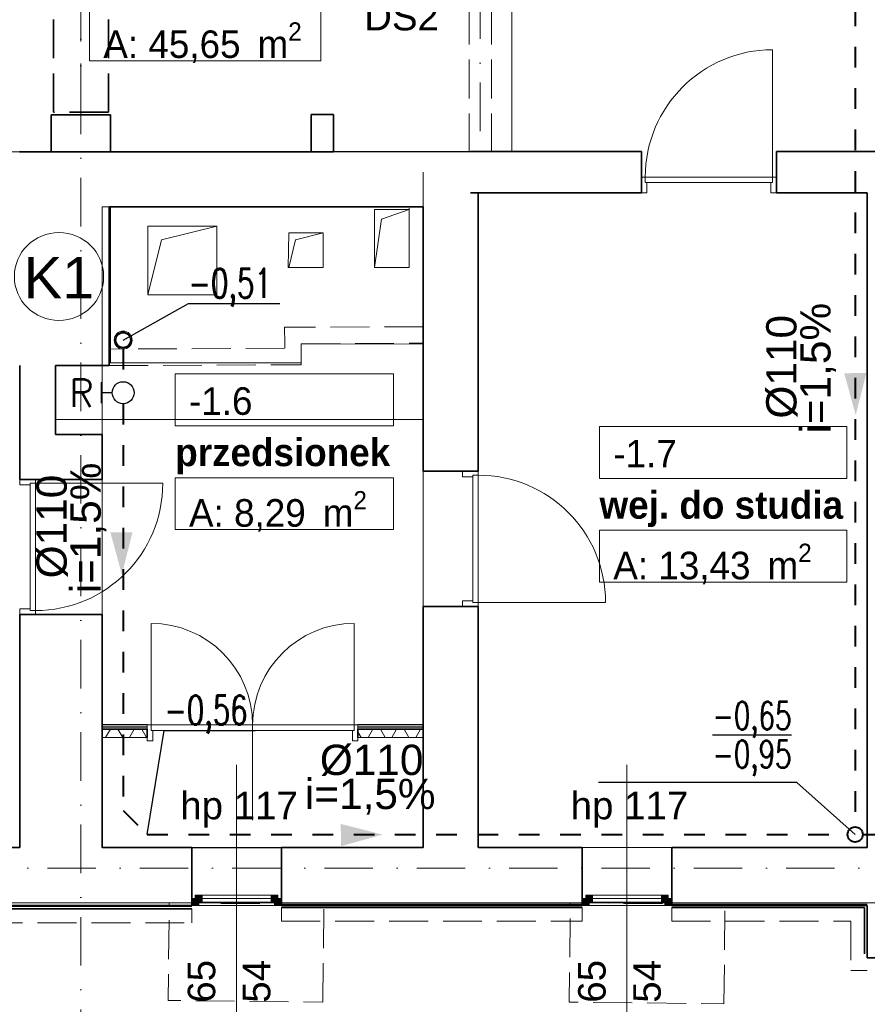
# Model space of a CAD drawing. Header units: millimetres. Extents: x -34676 to 172266, y 39940 to 476087.
# Tile 4 of 256: x -16999 to -10845, y 237774 to 244918. Entities that reach past the tile are written whole.
import ezdxf
from ezdxf import colors
from ezdxf.entities.mleader import LeaderData, LeaderLine
from ezdxf.lldxf.tags import DXFTag
from ezdxf.math import Vec2, Vec3

# ---------------------------------------------------------------- set-up
doc = ezdxf.new("R2010")
doc.units = ezdxf.units.MM
doc.header["$MEASUREMENT"] = 0
for name, pattern in [('DASHED', [2, 1, -1]), ('Krawędzie ukryte', [3.912222, 2.822222, -1.09]), ('Kropki i Kreski', [6.702778, 3.527778, -1.763889, 0, -1.411111])]:
    doc.linetypes.add(name, pattern=pattern)
for name, color, linetype, lineweight in [('# nr wpustów', 200, 'Continuous', 9), ('##pion ks', 7, 'Continuous', 20), ('#ks', 34, 'Continuous', 30)]:
    doc.layers.add(name, color=color, linetype=linetype, lineweight=lineweight)
for name, color, linetype in [('#IS_opisy', 7, 'Continuous'), ('#podkład', 252, 'Continuous'), ('- A - ocieplenie', 7, 'Continuous'), ('- strefy pomieszczeń', 7, 'Continuous'), ('2D - Ogólne', 7, 'Continuous'), ('Drzwi Archicad', 7, 'Continuous'), ('IS_Text_Pion_Wodociag', 7, 'Continuous'), ('Konstrukcja - Belki', 7, 'Continuous'), ('Konstrukcja - Siatka mod', 7, 'Continuous'), ('Konstrukcja - Stropy', 7, 'Continuous'), ('Konstrukcja - Ściany działowe', 7, 'Continuous'), ('Konstrukcja - Ściany nośne wew..P', 7, 'Continuous'), ('Konstrukcja - Ściany zewnętrzne', 7, 'Continuous'), ('ODCINKI', 7, 'Continuous'), ('Okna Archicada', 7, 'Continuous'), ('WEZLY', 7, 'Continuous'), ('Wykończenie - Podłogi', 7, 'Continuous'), ('z JAN', 7, 'Continuous'), ('Znaczniki drzwi Archicada', 7, 'Continuous'), ('Znaczniki okien Archicada', 7, 'Continuous')]:
    doc.layers.add(name, color=color, linetype=linetype)
doc.styles.add('Arial', font='arial.ttf', dxfattribs={"height": 0.2})
doc.styles.get("Standard").update_dxf_attribs({"font": 'arial.ttf'})
doc.styles.add('STYL_AUTOMATYCZNY_1', font='arial.ttf')
doc.styles.add('STYL_AUTOMATYCZNY_6', font='txt')
doc.styles.add('STYL_AUTOMATYCZNY_9', font='txt')
tags = doc.linetypes.add('SOLID', pattern=[10, 10, 0]).pattern_tags.tags
tags[6:7] = [DXFTag(74, 4), DXFTag(75, 0), DXFTag(340, '0'), DXFTag(46, 0.0), DXFTag(50, 0.0), DXFTag(44, 0.0), DXFTag(45, 0.0)]
tags[4:5] = [DXFTag(74, 4), DXFTag(75, 0), DXFTag(340, '0'), DXFTag(46, 0.0), DXFTag(50, 0.0), DXFTag(44, 0.0), DXFTag(45, 0.0)]
pattern_1 = [(0, (-208051.03, 747718.21), (0, 75), [0, -75])]
pattern_2 = [(60, (-208051.03, 747718.21), (-129.90381, 75), []), (120, (-208051.03, 747718.21), (129.90381, 75), [])]

# ---------------------------------------------------------------- blocks, each defined once
blk = doc.blocks.new('ttggg')
at = {"layer": '# nr wpustów', "color": 34, "linetype": 'Continuous', "lineweight": 30}
for p, q in [((-0.0997, 0.0844), (0.0016, 0.0844)), ((-0.049, 0.0327), (-0.049, 0.0844))]:
    blk.add_line(p, q, dxfattribs=at)
blk.add_circle((-0.049, -0.0204), 0.0531, dxfattribs=at)
blk = doc.blocks.new('SDFGHB')
at = {"layer": 'Konstrukcja - Ściany działowe', "linetype": 'Continuous', "lineweight": 13}
h = blk.add_hatch(dxfattribs=at)
h.set_pattern_fill('Gips_0001', color=252, style=0, pattern_type=2)
h.set_pattern_definition(pattern_1)
h.paths.add_polyline_path([(28623.2, 459800.5), (28623.2, 459785.5), (28949.4, 459785.5), (28949.4, 459800.5)])
h = blk.add_hatch(dxfattribs=at)
h.set_pattern_fill('Izolacja_miękka_0001', color=252, style=0, pattern_type=2)
h.set_pattern_definition(pattern_2)
h.paths.add_polyline_path([(28623.2, 459770.5), (28623.2, 459710.5), (28949.4, 459710.5), (28949.4, 459770.5)])
h = blk.add_hatch(dxfattribs=at)
h.set_pattern_fill('Gips_0001', color=252, style=0, pattern_type=2)
h.set_pattern_definition(pattern_1)
h.paths.add_polyline_path([(30479.4, 459785.5), (30953.2, 459785.5), (30953.2, 459800.5), (30479.4, 459800.5)])
h = blk.add_hatch(dxfattribs=at)
h.set_pattern_fill('Izolacja_miękka_0001', color=252, style=0, pattern_type=2)
h.set_pattern_definition(pattern_2)
h.paths.add_polyline_path([(30479.4, 459770.5), (30479.4, 459710.5), (30953.2, 459710.5), (30953.2, 459770.5)])
at = {"layer": 'Okna Archicada', "linetype": 'Continuous', "lineweight": 13}
for points in [[(29273.2, 458490.5), (29323.2, 458490.5), (29323.2, 458515.5), (29298.2, 458515.5), (29298.2, 458540.5), (29273.2, 458540.5)], [(29298.2, 458515.5), (29348.2, 458515.5), (29348.2, 458565.5), (29298.2, 458565.5)], [(29898.2, 458565.5), (29848.2, 458565.5), (29848.2, 458515.5), (29898.2, 458515.5)], [(29923.2, 458540.5), (29898.2, 458540.5), (29898.2, 458515.5), (29873.2, 458515.5), (29873.2, 458490.5), (29923.2, 458490.5)], [(32107.6, 458490.5), (32157.6, 458490.5), (32157.6, 458515.5), (32132.6, 458515.5), (32132.6, 458540.5), (32107.6, 458540.5)], [(32132.6, 458515.5), (32182.6, 458515.5), (32182.6, 458565.5), (32132.6, 458565.5)], [(32732.6, 458565.5), (32682.6, 458565.5), (32682.6, 458515.5), (32732.6, 458515.5)], [(32757.6, 458540.5), (32732.6, 458540.5), (32732.6, 458515.5), (32707.6, 458515.5), (32707.6, 458490.5), (32757.6, 458490.5)]]:
    blk.add_hatch(color=252, dxfattribs=at).paths.add_polyline_path(points)
at = {"layer": '- A - ocieplenie', "color": 252, "linetype": 'Continuous', "lineweight": 35, "ltscale": 100, "flags": 128}
for points in [[(29273.2, 458485.8), (19937.7, 458485.8)], [(19937.7, 458465.8), (29273.2, 458465.8)], [(32107.6, 458497.4), (29923.2, 458497.4)], [(29923.2, 458477.4), (32107.6, 458477.4)], [(34177.6, 458497.4), (32757.6, 458497.4)], [(32757.6, 458477.4), (34157.6, 458477.4)], [(34157.6, 458477.4), (34157.6, 458140.4)]]:
    blk.add_lwpolyline(points, dxfattribs=at)
at = {"layer": '- A - ocieplenie', "color": 252, "linetype": 'Krawędzie ukryte', "lineweight": 20, "ltscale": 100, "flags": 128}
for points in [[(29273.2, 458485.8), (19937.7, 458485.8)], [(29273.2, 458365.8), (29273.2, 458465.8)], [(32107.6, 458497.4), (29923.2, 458497.4)], [(29923.2, 458477.4), (29923.2, 458377.4)], [(32107.6, 458377.4), (32107.6, 458477.4)], [(34057.6, 458497.4), (32757.6, 458497.4)], [(32757.6, 458477.4), (32757.6, 458377.4)], [(34177.6, 458497.4), (34057.6, 458497.4)], [(19937.7, 458365.8), (29273.2, 458365.8)], [(29923.2, 458377.4), (32107.6, 458377.4)], [(32757.6, 458377.4), (34057.6, 458377.4)], [(34057.6, 458377.4), (34057.6, 458020.4)], [(34057.6, 458020.4), (34177.6, 458020.4)]]:
    blk.add_lwpolyline(points, dxfattribs=at)
at = {"layer": '- strefy pomieszczeń', "color": 252, "linetype": 'Continuous', "lineweight": 13, "ltscale": 100}
for p, q in [((28530.6, 464618.6), (28530.6, 464995)), ((30209.3, 464995), (30209.3, 464618.6)), ((30209.3, 464618.6), (28530.6, 464618.6)), ((29152.7, 462347.3), (30737.3, 462347.3)), ((29152.7, 461970.8), (29152.7, 462347.3)), ((30737.3, 462347.3), (30737.3, 461970.8)), ((30737.3, 461970.8), (29152.7, 461970.8)), ((32233.3, 461965.8), (34027.7, 461965.8)), ((32233.3, 461589.3), (32233.3, 461965.8)), ((34027.7, 461965.8), (34027.7, 461589.3)), ((29152.7, 461594.3), (30737.3, 461594.3)), ((29152.7, 461217.9), (29152.7, 461594.3)), ((30737.3, 461594.3), (30737.3, 461217.9)), ((34027.7, 461589.3), (32233.3, 461589.3)), ((30737.3, 461217.9), (29152.7, 461217.9)), ((32233.3, 461212.9), (34027.7, 461212.9)), ((32233.3, 460836.4), (32233.3, 461212.9)), ((34027.7, 461212.9), (34027.7, 460836.4)), ((34027.7, 460836.4), (32233.3, 460836.4))]:
    blk.add_line(p, q, dxfattribs=at)
at = {"color": 252, "linetype": 'Continuous', "lineweight": 13, "ltscale": 100}
for p, q in [((30953.2, 462017.3), (30953.2, 463810.5)), ((28283.2, 462016.9), (30953.2, 462017.3))]:
    blk.add_line(p, q, dxfattribs=at)
at = {"color": 252, "linetype": 'Continuous', "lineweight": 35, "ltscale": 100, "flags": 128}
for points in [[(28623.2, 461582.6), (28023.2, 461582.6)], [(30953.2, 460660.9), (31353.2, 460660.9)]]:
    blk.add_lwpolyline(points, dxfattribs=at)
at = {"layer": '2D - Ogólne', "color": 252, "linetype": 'Continuous', "lineweight": 13, "ltscale": 100, "flags": 128}
for points in [[(30850.6, 463540.5), (30649.8, 463469), (30600.6, 463120.5)], [(29453.6, 463420.4), (29052.2, 463320.2), (28953.6, 462920.4)], [(30227.3, 463370.5), (30026.6, 463320.3), (29977.3, 463120.5)]]:
    blk.add_lwpolyline(points, dxfattribs=at)
at = {"layer": 'Drzwi Archicad', "color": 252, "linetype": 'Continuous', "lineweight": 13, "ltscale": 100}
for p, q in [((33489.5, 463775.7), (33489.5, 464699.7)), ((32565.5, 463775.6), (32537.5, 463775.6)), ((32537.5, 463775.6), (32537.6, 463660.6)), ((32565.5, 463775.6), (33489.5, 463775.7)), ((32565.6, 463735.6), (32565.5, 463775.6)), ((32565.6, 463735.6), (32565.5, 463775.6)), ((33517.5, 463775.7), (33489.5, 463775.7)), ((33489.5, 463775.7), (33489.6, 463735.7)), ((33489.5, 463775.7), (33489.6, 463735.7)), ((33517.6, 463660.7), (33517.5, 463775.7)), ((33489.6, 463735.7), (32565.6, 463735.6)), ((32577.6, 463735.6), (32565.6, 463735.6)), ((32577.6, 463660.6), (32577.6, 463735.6)), ((33489.6, 463735.7), (33477.6, 463735.7)), ((33477.6, 463735.7), (33477.6, 463660.7)), ((32537.6, 463660.6), (32577.6, 463660.6)), ((33477.6, 463660.7), (33517.6, 463660.7)), ((31353.2, 461640.9), (31238.2, 461640.9)), ((31238.2, 461640.9), (31238.2, 461600.9)), ((31313.2, 461600.9), (31313.2, 461612.9)), ((31313.2, 461612.9), (31353.2, 461612.9)), ((31313.2, 460688.9), (31313.2, 461612.9)), ((31313.2, 461612.9), (31353.2, 461612.9)), ((31353.2, 461612.9), (31353.2, 461640.9)), ((31353.2, 461612.9), (31353.2, 460688.9)), ((28023.2, 461582.6), (28138.2, 461582.6)), ((28023.2, 461542.6), (28023.2, 461582.6)), ((28098.2, 461542.6), (28023.2, 461542.6)), ((28138.2, 461554.6), (28098.2, 461554.6)), ((28098.2, 461554.6), (28098.2, 461542.6)), ((28138.2, 461554.6), (28098.2, 461554.6)), ((28098.2, 461554.6), (28098.2, 460630.6)), ((28138.2, 461582.6), (28138.2, 461554.6)), ((28138.2, 461554.6), (29062.2, 461554.6)), ((28138.2, 460630.6), (28138.2, 461554.6)), ((31238.2, 461600.9), (31313.2, 461600.9)), ((31313.2, 460700.9), (31238.2, 460700.9)), ((31238.2, 460700.9), (31238.2, 460660.9)), ((31313.2, 460688.9), (31313.2, 460700.9)), ((31353.2, 460688.9), (31313.2, 460688.9)), ((31353.2, 460688.9), (31313.2, 460688.9)), ((31353.2, 460688.9), (32277.2, 460688.9)), ((31353.2, 460660.9), (31353.2, 460688.9)), ((28023.2, 460642.6), (28098.2, 460642.6)), ((28023.2, 460602.6), (28023.2, 460642.6)), ((28098.2, 460642.6), (28098.2, 460630.6)), ((28098.2, 460630.6), (28138.2, 460630.6)), ((28098.2, 460630.6), (28138.2, 460630.6)), ((28138.2, 460630.6), (28138.2, 460602.6)), ((31238.2, 460660.9), (31353.2, 460660.9)), ((28138.2, 460602.6), (28023.2, 460602.6)), ((28977.4, 459800.5), (28977.4, 460537.5)), ((30451.4, 459800.5), (30451.4, 460537.5)), ((28977.4, 459800.5), (28949.4, 459800.5)), ((28949.4, 459800.5), (28949.4, 459685.5)), ((28949.4, 459800.5), (28949.4, 459785.5)), ((28949.4, 459800.5), (28949.4, 459785.5)), ((28949.4, 459785.5), (28949.4, 459770.5)), ((28949.4, 459785.5), (28949.4, 459770.5)), ((28977.4, 459760.5), (28977.4, 459800.5)), ((29714.4, 459800.5), (28977.4, 459800.5)), ((28977.4, 459800.5), (28977.4, 459760.5)), ((28989.4, 459760.5), (28977.4, 459760.5)), ((28977.4, 459760.5), (29714.4, 459760.5)), ((28989.4, 459685.5), (28989.4, 459760.5)), ((29714.4, 459800.5), (30451.4, 459800.5)), ((29714.4, 459760.5), (29714.4, 459800.5)), ((29714.4, 459760.5), (29714.4, 459800.5)), ((30451.4, 459760.5), (29714.4, 459760.5)), ((30451.4, 459760.5), (30439.4, 459760.5)), ((30439.4, 459760.5), (30439.4, 459685.5)), ((30479.4, 459800.5), (30451.4, 459800.5)), ((30451.4, 459800.5), (30451.4, 459760.5)), ((30451.4, 459800.5), (30451.4, 459760.5)), ((30479.4, 459685.5), (30479.4, 459800.5)), ((30479.4, 459800.5), (30479.4, 459785.5)), ((30479.4, 459800.5), (30479.4, 459785.5)), ((30479.4, 459785.5), (30479.4, 459770.5)), ((30479.4, 459785.5), (30479.4, 459770.5)), ((28949.4, 459685.5), (28989.4, 459685.5)), ((30439.4, 459685.5), (30479.4, 459685.5))]:
    blk.add_line(p, q, dxfattribs=at)
at = {"layer": 'Drzwi Archicad', "color": 252, "linetype": 'Continuous', "lineweight": 35, "ltscale": 100}
for p, q in [((30300.7, 464229.4), (30140.7, 464229.4)), ((32537.5, 463775.6), (32537.5, 463960.6)), ((33517.5, 463775.7), (33517.5, 463960.7)), ((32537.6, 463660.6), (32537.5, 463775.6)), ((32537.6, 463660.6), (32537.5, 463775.6)), ((33517.6, 463660.7), (33517.5, 463775.7)), ((33517.6, 463660.7), (33517.5, 463775.7)), ((31238.2, 461640.9), (30953.2, 461640.9)), ((31353.2, 461640.9), (31238.2, 461640.9)), ((31353.2, 461640.9), (31238.2, 461640.9)), ((28023.2, 461582.6), (28138.2, 461582.6)), ((28023.2, 461582.6), (28138.2, 461582.6)), ((28138.2, 461582.6), (28623.2, 461582.6)), ((31238.2, 460660.9), (30953.2, 460660.9)), ((31353.2, 460660.9), (31238.2, 460660.9)), ((31353.2, 460660.9), (31238.2, 460660.9)), ((28023.2, 460602.6), (28138.2, 460602.6)), ((28023.2, 460602.6), (28138.2, 460602.6)), ((28138.2, 460602.6), (28623.2, 460602.6)), ((28949.4, 459770.5), (28949.4, 459710.5)), ((28949.4, 459770.5), (28949.4, 459710.5)), ((30479.4, 459770.5), (30479.4, 459710.5)), ((30479.4, 459770.5), (30479.4, 459710.5))]:
    blk.add_line(p, q, dxfattribs=at)
at = {"layer": 'Drzwi Archicad', "color": 252, "linetype": 'Continuous', "lineweight": 13, "ltscale": 100}
for centre, radius, start, end in [((33489.5, 463775.7), 924, 90.00548, 180.00548), ((31353.2, 460688.9), 924, 0, 90), ((28138.2, 461554.6), 924, 269.99971, 359.99971), ((28977.4, 459800.5), 737, 0, 90), ((30451.4, 459800.5), 737, 90, 180)]:
    blk.add_arc(centre, radius, start, end, dxfattribs=at)
at = {"layer": 'Konstrukcja - Belki', "color": 252, "linetype": 'Krawędzie ukryte', "lineweight": 35, "ltscale": 100}
for p, q in [((28267.6, 464245.9), (28267.6, 466065.9)), ((28667.6, 464245.9), (28667.6, 466065.9)), ((28667.6, 464245.9), (28267.6, 464245.9))]:
    blk.add_line(p, q, dxfattribs=at)
at = {"layer": 'Konstrukcja - Belki', "color": 252, "linetype": 'Kropki i Kreski', "lineweight": 13, "ltscale": 100}
for p, q in [((28467.6, 464245.9), (28467.6, 466065.9)), ((31367.8, 465801.7), (31367.8, 463960.5))]:
    blk.add_line(p, q, dxfattribs=at)
at = {"layer": 'Konstrukcja - Belki', "color": 252, "linetype": 'Krawędzie ukryte', "lineweight": 13, "ltscale": 100}
for p, q in [((31287.8, 465801.7), (31287.8, 463960.5)), ((31447.8, 465801.7), (31447.8, 463960.5)), ((31287.8, 463960.5), (31447.8, 463960.5))]:
    blk.add_line(p, q, dxfattribs=at)
at = {"layer": 'Konstrukcja - Siatka mod', "color": 252, "linetype": 'Kropki i Kreski', "lineweight": 13, "ltscale": 100}
for p, q in [((28467.6, 474496.4), (28467.6, 457531.6)), ((20180, 458760.5), (49624.6, 458760.5))]:
    blk.add_line(p, q, dxfattribs=at)
at = {"layer": 'Konstrukcja - Stropy', "color": 252, "linetype": 'Continuous', "lineweight": 13, "ltscale": 100, "flags": 128}
for points in [[(40677.6, 471821), (20507.6, 471821), (20507.6, 466151.8), (22777.6, 466151.8), (22777.6, 463958.8), (31597.6, 463958.8), (31597.6, 466140.5), (40677.6, 466140.5)], [(22777.6, 458509.7), (34592.6, 458509.7), (34592.6, 463961.5), (37297.6, 463961.5), (37297.6, 458509.7), (49718.3, 458509.7), (49718.3, 471788.6), (40377.6, 471788.6), (40377.6, 466428.5), (30297.6, 466428.5), (30297.6, 467849.4), (22777.6, 467849.4)]]:
    blk.add_lwpolyline(points, close=True, dxfattribs=at)
at = {"layer": 'Konstrukcja - Ściany działowe', "color": 252, "linetype": 'Continuous', "lineweight": 35, "ltscale": 100}
for p, q in [((30300.7, 464229.4), (30140.7, 464229.4)), ((31238.2, 461640.9), (30953.2, 461640.9)), ((31353.2, 461640.9), (31238.2, 461640.9)), ((28949.4, 459770.5), (28623.2, 459770.5)), ((28949.4, 459770.5), (28949.4, 459710.5)), ((30953.2, 459770.5), (30479.4, 459770.5)), ((30479.4, 459770.5), (30479.4, 459710.5))]:
    blk.add_line(p, q, dxfattribs=at)
at = {"layer": 'Konstrukcja - Ściany działowe', "color": 252, "linetype": 'Continuous', "lineweight": 25, "ltscale": 100}
for p, q in [((28949.4, 459785.5), (28623.2, 459785.5)), ((30953.2, 459785.5), (30479.4, 459785.5))]:
    blk.add_line(p, q, dxfattribs=at)
at = {"layer": 'Konstrukcja - Ściany działowe', "color": 252, "linetype": 'Continuous', "lineweight": 13, "ltscale": 100}
for p, q in [((28949.4, 459800.5), (28949.4, 459785.5)), ((28949.4, 459785.5), (28949.4, 459770.5)), ((30479.4, 459800.5), (30479.4, 459785.5)), ((30479.4, 459785.5), (30479.4, 459770.5))]:
    blk.add_line(p, q, dxfattribs=at)
at = {"layer": 'Konstrukcja - Ściany działowe', "color": 252, "linetype": 'Continuous', "lineweight": 35, "ltscale": 100, "flags": 128}
for points in [[(30140.7, 464229.4), (30140.7, 463959.4)], [(30300.7, 463959.4), (30300.7, 464229.4)], [(30140.7, 463959.4), (30300.7, 463959.4)], [(31353.2, 463960.5), (31353.2, 463960.5)], [(31353.2, 463660.5), (31353.2, 463560.5)], [(30953.2, 463560.2), (30953.2, 462660.5)], [(31353.2, 462660.5), (31353.2, 463560.5)], [(30953.2, 462660.5), (30953.2, 461640.9)], [(31353.2, 461640.9), (31353.2, 462660.5)], [(30953.2, 460660.9), (30953.2, 458910.5)], [(31353.2, 458910.5), (31353.2, 460660.9)], [(28623.2, 459770.5), (28623.2, 459710.5)], [(30953.2, 459770.5), (30953.2, 459710.5)]]:
    blk.add_lwpolyline(points, dxfattribs=at)
at = {"layer": 'Konstrukcja - Ściany działowe', "color": 252, "linetype": 'Krawędzie ukryte', "lineweight": 20, "ltscale": 100, "flags": 128}
for points in [[(30953.2, 462690), (29947.1, 462686.1)], [(29947.1, 462686.1), (29947.5, 462566.1)], [(30953.2, 462570), (30953.2, 462690)], [(29947.5, 462566.1), (29947.7, 462533.1)], [(30067.5, 462566.6), (30953.2, 462570)], [(30067.7, 462533.5), (30067.5, 462566.6)], [(29947.7, 462533.1), (28672.7, 462528.2)], [(28673.2, 462408.2), (28672.7, 462528.2)], [(30068.1, 462413.5), (30067.7, 462533.5)], [(28673.2, 462408.2), (30068.1, 462413.5)]]:
    blk.add_lwpolyline(points, dxfattribs=at)
at = {"layer": 'Konstrukcja - Ściany działowe', "color": 252, "linetype": 'Continuous', "lineweight": 25, "ltscale": 100, "flags": 128}
for points in [[(28949.4, 459800.5), (28623.2, 459800.5)], [(30953.2, 459800.5), (30479.4, 459800.5)]]:
    blk.add_lwpolyline(points, dxfattribs=at)
at = {"layer": 'Konstrukcja - Ściany działowe', "color": 252, "linetype": 'Continuous', "lineweight": 13, "ltscale": 100, "flags": 128}
for points in [[(28623.2, 459800.5), (28623.2, 459785.5)], [(28623.2, 459785.5), (28623.2, 459770.5)], [(30953.2, 459800.5), (30953.2, 459785.5)], [(30953.2, 459785.5), (30953.2, 459770.5)], [(28623.2, 459710.5), (28949.4, 459710.5)], [(30479.4, 459710.5), (30953.2, 459710.5)]]:
    blk.add_lwpolyline(points, dxfattribs=at)
at = {"layer": 'Konstrukcja - Ściany nośne wew..P', "color": 252, "linetype": 'Continuous', "lineweight": 35, "ltscale": 100}
for p, q in [((32537.5, 463775.6), (32537.5, 463960.6)), ((33517.5, 463775.7), (33517.5, 463960.7)), ((32537.6, 463660.6), (32537.5, 463775.6)), ((33517.6, 463660.7), (33517.5, 463775.7)), ((28023.2, 460602.6), (28138.2, 460602.6)), ((28138.2, 460602.6), (28623.2, 460602.6))]:
    blk.add_line(p, q, dxfattribs=at)
at = {"layer": 'Konstrukcja - Ściany nośne wew..P', "color": 252, "linetype": 'Continuous', "lineweight": 35, "ltscale": 100, "flags": 128}
for points in [[(28251.8, 464228.3), (28251.8, 463958.3)], [(28681.8, 464228.3), (28251.8, 464228.3)], [(28681.8, 463958.3), (28681.8, 464228.3)], [(29992.7, 463959.4), (28022.7, 463958.2)], [(28251.8, 463958.3), (28681.8, 463958.3)], [(30140.7, 463959.5), (29992.7, 463959.4)], [(31353.2, 463960.5), (30300.7, 463959.7)], [(32537.5, 463960.6), (31297.6, 463960.5)], [(34177.6, 463960.7), (33517.5, 463960.7)], [(34597.6, 463960.8), (34177.6, 463960.8)], [(31297.6, 463660.5), (32537.6, 463660.6)], [(33517.6, 463660.7), (34177.6, 463660.7)], [(34177.6, 463660.7), (34177.6, 458910.5)], [(28673.2, 463558.6), (29993, 463559.4)], [(28673.2, 462408.2), (28673.2, 463558.6)], [(29993, 463559.4), (30953.2, 463560.2)], [(28023.2, 462408.2), (28023.2, 461908.2)], [(28283.2, 462408.2), (28673.2, 462408.2)], [(28283.2, 461908.2), (28283.2, 462408.2)], [(28023.2, 461908.2), (28023.2, 461582.6)], [(28623.2, 461908.2), (28283.2, 461908.2)], [(28623.2, 461582.6), (28623.2, 461908.2)], [(28023.2, 460602.6), (28023.2, 458910.5)], [(28623.2, 458910.5), (28623.2, 460602.6)], [(34177.6, 458490.5), (34177.6, 458110.4)], [(34177.6, 458110.4), (34597.6, 458110.4)]]:
    blk.add_lwpolyline(points, dxfattribs=at)
at = {"layer": 'Konstrukcja - Ściany zewnętrzne', "color": 252, "linetype": 'Continuous', "lineweight": 35, "ltscale": 100}
for p, q in [((29273.2, 458540.5), (29273.2, 458910.5)), ((29923.2, 458540.5), (29923.2, 458910.5)), ((32107.6, 458540.5), (32107.6, 458910.5)), ((32757.6, 458540.5), (32757.6, 458910.5)), ((29273.2, 458490.5), (29273.2, 458540.5)), ((29923.2, 458490.5), (29923.2, 458540.5)), ((32107.6, 458490.5), (32107.6, 458540.5)), ((32757.6, 458490.5), (32757.6, 458540.5))]:
    blk.add_line(p, q, dxfattribs=at)
at = {"layer": 'Konstrukcja - Ściany zewnętrzne', "color": 252, "linetype": 'Continuous', "lineweight": 35, "ltscale": 100, "flags": 128}
for points in [[(28023.2, 458910.5), (22777.6, 458910.5)], [(29273.2, 458910.5), (28623.2, 458910.5)], [(30953.2, 458910.5), (29923.2, 458910.5)], [(32107.6, 458910.5), (31353.2, 458910.5)], [(34177.6, 458910.5), (32757.6, 458910.5)], [(22777.6, 458490.5), (29273.2, 458490.5)], [(29923.2, 458490.5), (32107.6, 458490.5)], [(32757.6, 458490.5), (34177.6, 458490.5)]]:
    blk.add_lwpolyline(points, dxfattribs=at)
at = {"layer": 'Okna Archicada', "color": 252, "linetype": 'Continuous', "lineweight": 18, "ltscale": 100}
for p, q in [((29923.2, 458910.5), (29273.2, 458910.5)), ((32757.6, 458910.5), (32107.6, 458910.5)), ((29848.2, 458565.5), (29348.2, 458565.5)), ((32682.6, 458565.5), (32182.6, 458565.5)), ((29923.2, 458490.5), (29273.2, 458490.5)), ((29323.2, 458490.5), (29873.2, 458490.5)), ((32757.6, 458490.5), (32107.6, 458490.5)), ((32157.6, 458490.5), (32707.6, 458490.5))]:
    blk.add_line(p, q, dxfattribs=at)
at = {"layer": 'Okna Archicada', "color": 252, "linetype": 'Continuous', "lineweight": 35, "ltscale": 100}
for p, q in [((29273.2, 458540.5), (29273.2, 458910.5)), ((29923.2, 458540.5), (29923.2, 458910.5)), ((32107.6, 458540.5), (32107.6, 458910.5)), ((32757.6, 458540.5), (32757.6, 458910.5)), ((29273.2, 458490.5), (29273.2, 458540.5)), ((29273.2, 458490.5), (29273.2, 458540.5)), ((29923.2, 458490.5), (29923.2, 458540.5)), ((29923.2, 458490.5), (29923.2, 458540.5)), ((32107.6, 458490.5), (32107.6, 458540.5)), ((32107.6, 458490.5), (32107.6, 458540.5)), ((32757.6, 458490.5), (32757.6, 458540.5)), ((32757.6, 458490.5), (32757.6, 458540.5))]:
    blk.add_line(p, q, dxfattribs=at)
at = {"layer": 'Okna Archicada', "color": 252, "linetype": 'Continuous', "lineweight": 20, "ltscale": 100}
for p, q in [((29298.2, 458540.5), (29273.2, 458540.5)), ((29348.2, 458565.5), (29298.2, 458565.5)), ((29298.2, 458565.5), (29298.2, 458515.5)), ((29298.2, 458515.5), (29298.2, 458540.5)), ((29348.2, 458515.5), (29348.2, 458565.5)), ((29848.2, 458565.5), (29348.2, 458565.5)), ((29848.2, 458540.5), (29348.2, 458540.5)), ((29898.2, 458565.5), (29848.2, 458565.5)), ((29848.2, 458565.5), (29848.2, 458515.5)), ((29898.2, 458515.5), (29898.2, 458565.5)), ((29923.2, 458540.5), (29898.2, 458540.5)), ((29898.2, 458540.5), (29898.2, 458515.5)), ((32132.6, 458540.5), (32107.6, 458540.5)), ((32182.6, 458565.5), (32132.6, 458565.5)), ((32132.6, 458565.5), (32132.6, 458515.5)), ((32132.6, 458515.5), (32132.6, 458540.5)), ((32182.6, 458515.5), (32182.6, 458565.5)), ((32682.6, 458565.5), (32182.6, 458565.5)), ((32682.6, 458540.5), (32182.6, 458540.5)), ((32732.6, 458565.5), (32682.6, 458565.5)), ((32682.6, 458565.5), (32682.6, 458515.5)), ((32732.6, 458515.5), (32732.6, 458565.5)), ((32757.6, 458540.5), (32732.6, 458540.5)), ((32732.6, 458540.5), (32732.6, 458515.5)), ((29273.2, 458490.5), (29323.2, 458490.5)), ((29323.2, 458515.5), (29298.2, 458515.5)), ((29298.2, 458515.5), (29348.2, 458515.5)), ((29323.2, 458490.5), (29323.2, 458515.5)), ((29348.2, 458515.5), (29848.2, 458515.5)), ((29848.2, 458515.5), (29898.2, 458515.5)), ((29898.2, 458515.5), (29873.2, 458515.5)), ((29873.2, 458515.5), (29873.2, 458490.5)), ((29873.2, 458490.5), (29923.2, 458490.5)), ((32107.6, 458490.5), (32157.6, 458490.5)), ((32157.6, 458515.5), (32132.6, 458515.5)), ((32132.6, 458515.5), (32182.6, 458515.5)), ((32157.6, 458490.5), (32157.6, 458515.5)), ((32182.6, 458515.5), (32682.6, 458515.5)), ((32682.6, 458515.5), (32732.6, 458515.5)), ((32732.6, 458515.5), (32707.6, 458515.5)), ((32707.6, 458515.5), (32707.6, 458490.5)), ((32707.6, 458490.5), (32757.6, 458490.5))]:
    blk.add_line(p, q, dxfattribs=at)
at = {"layer": 'Wykończenie - Podłogi', "color": 252, "linetype": 'Continuous', "lineweight": 13, "ltscale": 100, "flags": 128}
blk.add_lwpolyline([(28623.2, 458910), (30953.2, 458910), (30953.2, 463560.2), (28623.3, 463560)], close=True, dxfattribs=at)
at = {"layer": 'z JAN', "color": 252, "linetype": 'Continuous', "lineweight": 13, "ltscale": 100, "flags": 128}
for points in [[(28681.8, 463559.7), (30850.6, 463559.7), (30955.3, 463559.7), (30951.7, 462563.3), (30067.5, 462566.6), (30067, 462427), (28681.8, 462427)], [(30850.6, 463120.5), (30850.6, 463549.7), (30850.5, 463540.5), (30600.6, 463540.5), (30600.6, 463120.5)], [(28953.6, 462920.4), (28953.6, 463420.4), (29453.6, 463420.4), (29453.6, 462920.4)], [(30227.3, 463120.5), (29973.7, 463120.5), (29977.3, 463370.5), (30227.3, 463370.5)]]:
    blk.add_lwpolyline(points, close=True, dxfattribs=at)
at = {"layer": 'z JAN', "color": 252, "linetype": 'Krawędzie ukryte', "lineweight": 13, "ltscale": 100, "flags": 128}
for points in [[(30224.8, 457790.2), (30232.5, 458497.4), (29108.8, 458509.7), (29101, 457802.5)], [(33136.7, 457777.7), (33144.5, 458497.4), (32020.8, 458509.7), (32012.9, 457790)]]:
    blk.add_lwpolyline(points, close=True, dxfattribs=at)
at = {"layer": 'Znaczniki drzwi Archicada', "color": 252, "linetype": 'Continuous', "lineweight": 13, "ltscale": 100}
blk.add_line((29714.4, 459762), (29714.4, 459110.5), dxfattribs=at)
at = {"layer": 'Znaczniki okien Archicada', "color": 252, "linetype": 'Continuous', "lineweight": 13, "ltscale": 100}
for p, q in [((29598.2, 457697.7), (29598.2, 459510.5)), ((32432.6, 457697.7), (32432.6, 459510.5))]:
    blk.add_line(p, q, dxfattribs=at)
at = {"layer": '- strefy pomieszczeń', "color": 252, "linetype": 'Continuous', "lineweight": 13, "char_height": 200, "attachment_point": 1}
for s, insert, style in [('\\A1;{\\pql;\\pt0,500;\\fGeneva CE|b1|i0|c0|p0;\\W1.000000;Komunikacja\\fGeneva CE|b1|i0|c0|p0;\\W1.000000;\\A1{\\H.66x;\\S^  ;}\\fGeneva CE|b1|i0|c0|p0;\\W1.000000;\\fGeneva CE|b1|i0|c0|p0;\\W1.000000;\\A1{\\H.66x;\\S^  ;}}', (28530.6, 465279.1), 'STYL_AUTOMATYCZNY_9'), ('\\A1;{\\pql;\\pt0,500;\\fGeneva CE|b0|i0|c0|p0;\\W1.000000;A: 45,65\\fGeneva CE|b0|i0|c0|p0;\\W1.000000;\\A1{\\H.66x;\\S^  ;}\\fGeneva CE|b0|i0|c0|p0;\\W1.000000; m\\fGeneva CE|b0|i0|c0|p0;\\W1.000000;\\A1{\\H.66x;\\S2^  ;}}', (28630.6, 464898.1), 'STYL_AUTOMATYCZNY_6'), ('\\A1;{\\pql;\\pt0,500;\\fGeneva CE|b0|i0|c0|p0;\\W1.000000;-1.6\\fGeneva CE|b0|i0|c0|p0;\\W1.000000;\\A1{\\H.66x;\\S^  ;}\\fGeneva CE|b0|i0|c0|p0;\\W1.000000;\\fGeneva CE|b0|i0|c0|p0;\\W1.000000;\\A1{\\H.66x;\\S^  ;}}', (29252.7, 462250.4), 'STYL_AUTOMATYCZNY_6'), ('\\A1;{\\pql;\\pt0,500;\\fGeneva CE|b1|i0|c0|p0;\\W1.000000;przedsionek\\fGeneva CE|b1|i0|c0|p0;\\W1.000000;\\A1{\\H.66x;\\S^  ;}\\fGeneva CE|b1|i0|c0|p0;\\W1.000000;\\fGeneva CE|b1|i0|c0|p0;\\W1.000000;\\A1{\\H.66x;\\S^  ;}}', (29152.7, 461878.4), 'STYL_AUTOMATYCZNY_9'), ('\\A1;{\\pql;\\pt0,500;\\fGeneva CE|b0|i0|c0|p0;\\W1.000000;-1.7\\fGeneva CE|b0|i0|c0|p0;\\W1.000000;\\A1{\\H.66x;\\S^  ;}\\fGeneva CE|b0|i0|c0|p0;\\W1.000000;\\fGeneva CE|b0|i0|c0|p0;\\W1.000000;\\A1{\\H.66x;\\S^  ;}}', (32333.3, 461868.9), 'STYL_AUTOMATYCZNY_6'), ('\\A1;{\\pql;\\pt0,500;\\fGeneva CE|b1|i0|c0|p0;\\W1.000000;wej. do studia\\fGeneva CE|b1|i0|c0|p0;\\W1.000000;\\A1{\\H.66x;\\S^  ;}\\fGeneva CE|b1|i0|c0|p0;\\W1.000000;\\fGeneva CE|b1|i0|c0|p0;\\W1.000000;\\A1{\\H.66x;\\S^  ;}}', (32233.3, 461497), 'STYL_AUTOMATYCZNY_9'), ('\\A1;{\\pql;\\pt0,500;\\fGeneva CE|b0|i0|c0|p0;\\W1.000000;A: 8,29\\fGeneva CE|b0|i0|c0|p0;\\W1.000000;\\A1{\\H.66x;\\S^  ;}\\fGeneva CE|b0|i0|c0|p0;\\W1.000000; m\\fGeneva CE|b0|i0|c0|p0;\\W1.000000;\\A1{\\H.66x;\\S2^  ;}}', (29252.7, 461497.4), 'STYL_AUTOMATYCZNY_6'), ('\\A1;{\\pql;\\pt0,500;\\fGeneva CE|b0|i0|c0|p0;\\W1.000000;A: 13,43\\fGeneva CE|b0|i0|c0|p0;\\W1.000000;\\A1{\\H.66x;\\S^  ;}\\fGeneva CE|b0|i0|c0|p0;\\W1.000000; m\\fGeneva CE|b0|i0|c0|p0;\\W1.000000;\\A1{\\H.66x;\\S2^  ;}}', (32333.3, 461115.9), 'STYL_AUTOMATYCZNY_6')]:
    blk.add_mtext(s, dxfattribs=dict(at, insert=insert, style=style))
at = {"layer": 'Znaczniki drzwi Archicada', "color": 252, "linetype": 'Continuous', "lineweight": 35, "insert": (30523.9, 464837.1), "char_height": 200, "attachment_point": 7, "rotation": 359.99999, "style": 'STYL_AUTOMATYCZNY_1'}
blk.add_mtext('\\A1;{\\pql;\\pt0;\\fArial|b0|i0|c238|p0;\\W1.000000;DS2\\fArial|b0|i0|c238|p0;\\W1.000000;\\fArial|b0|i0|c238|p0;\\W1.000000;\\fArial|b0|i0|c238|p0;\\W1.000000;}', dxfattribs=at)
at = {"layer": 'Znaczniki okien Archicada', "color": 252, "linetype": 'Continuous', "lineweight": 15, "char_height": 200, "attachment_point": 7, "style": 'STYL_AUTOMATYCZNY_1'}
for insert in [(29188.9, 459056), (32023.3, 459056)]:
    blk.add_mtext('\\A1;{\\pql;\\pt0;\\fArial|b0|i0|c238|p0;\\W1.000000;hp 117\\fArial|b0|i0|c238|p0;\\W1.000000;\\A1{\\H.66x;\\S^  ;}\\fArial|b0|i0|c238|p0;\\W1.000000;\\fArial|b0|i0|c238|p0;\\W1.000000;}', dxfattribs=dict(at, insert=insert))
at = {"layer": 'Znaczniki okien Archicada', "color": 252, "linetype": 'Continuous', "lineweight": 15, "char_height": 200, "attachment_point": 7, "rotation": 90, "style": 'STYL_AUTOMATYCZNY_1'}
for s, insert in [('\\A1;{\\pql;\\pt0;\\fArial|b0|i0|c238|p0;\\W1.000000;65\\fArial|b0|i0|c238|p0;\\W1.000000;\\A1{\\H.66x;\\S^  ;}\\fArial|b0|i0|c238|p0;\\W1.000000;\\fArial|b0|i0|c238|p0;\\W1.000000;}', (29501.6, 457785.2)), ('\\A1;{\\pql;\\pt0;\\fArial|b0|i0|c238|p0;\\W1.000000;54\\fArial|b0|i0|c238|p0;\\W1.000000;\\A1{\\H.66x;\\S^  ;}\\fArial|b0|i0|c238|p0;\\W1.000000;\\fArial|b0|i0|c238|p0;\\W1.000000;}', (29901.6, 457785.2)), ('\\A1;{\\pql;\\pt0;\\fArial|b0|i0|c238|p0;\\W1.000000;65\\fArial|b0|i0|c238|p0;\\W1.000000;\\A1{\\H.66x;\\S^  ;}\\fArial|b0|i0|c238|p0;\\W1.000000;\\fArial|b0|i0|c238|p0;\\W1.000000;}', (32335.9, 457785.2)), ('\\A1;{\\pql;\\pt0;\\fArial|b0|i0|c238|p0;\\W1.000000;54\\fArial|b0|i0|c238|p0;\\W1.000000;\\A1{\\H.66x;\\S^  ;}\\fArial|b0|i0|c238|p0;\\W1.000000;\\fArial|b0|i0|c238|p0;\\W1.000000;}', (32735.9, 457785.2))]:
    blk.add_mtext(s, dxfattribs=dict(at, insert=insert))

msp = doc.modelspace()

# ---------------------------------------------------------------- linework, layer by layer
at = {"layer": '#ks', "color": 34, "linetype": 'DASHED', "lineweight": 40, "ltscale": 150}
for p, q in [((-10933.1, 245920), (-10933.1, 239061.1)), ((-16247.7, 242528.9), (-16247.7, 242291.3)), ((-16247.7, 242132), (-16247.7, 239180)), ((-16247.7, 239180), (-16073.9, 239006.1)), ((-16073.9, 239006.1), (-10988.1, 239006.1)), ((-10878.1, 239006.1), (-10393.6, 239006.1))]:
    msp.add_line(p, q, dxfattribs=at)
at = {"layer": '#ks', "color": 34, "lineweight": 0}
msp.add_circle((-16247.7, 242593.3), 65, dxfattribs=at)
at = {"layer": '#ks', "color": 34, "lineweight": 40}
for centre in [(-16247.7, 242593.3), (-10933.1, 239006.1)]:
    msp.add_circle(centre, 55, dxfattribs=at)
at = {"layer": 'IS_Text_Pion_Wodociag', "color": 7, "linetype": 'SOLID', "lineweight": 18, "ltscale": 10}
msp.add_ellipse((-16713.4, 243054.4), major_axis=(324, 0), ratio=0.983333, dxfattribs=at)
at = {"layer": 'WEZLY', "color": 34, "lineweight": 40}
for points in [[(-11012.4, 242352.8), (-10851.2, 242354.4), (-10928.9, 242049.2)], [(-16340.5, 241197.5), (-16179.3, 241199), (-16257, 240893.9)], [(-14666.1, 238921.9), (-14667.6, 239083), (-14362.5, 239005.4)]]:
    msp.add_solid(points, dxfattribs=at)

# ---------------------------------------------------------------- block references
at = {"layer": '#podkład'}
msp.add_blockref('SDFGHB', (-45022.1, -219999.6), dxfattribs=at)
at = {"layer": 'ODCINKI', "color": 34, "lineweight": 30, "xscale": 1500, "yscale": 1500, "zscale": 1500, "rotation": 90}
msp.add_blockref('ttggg', (-16278.4, 242285.2), dxfattribs=at)

# ---------------------------------------------------------------- texts
at = {"layer": '##pion ks', "color": 7, "linetype": 'Continuous', "lineweight": 30, "insert": (-16640.6, 242309.2, 9981), "char_height": 200, "width": 240.82, "attachment_point": 1, "style": 'Arial'}
msp.add_mtext('\\Fromans.shx;\\T0.75;R', dxfattribs=at)
at = {"layer": 'IS_Text_Pion_Wodociag', "color": 7, "linetype": 'SOLID', "lineweight": 18, "ltscale": 10, "attachment_point": 8}
for s, insert, char_height in [('K1', (-16713.4, 242895.9), 300), ('%%C110', (-14443.3, 239429.7), 220), ('i=1,5%', (-14453.8, 239149.9), 220)]:
    msp.add_mtext(s, dxfattribs=dict(at, insert=insert, char_height=char_height))
at = {"layer": 'IS_Text_Pion_Wodociag', "color": 7, "linetype": 'SOLID', "lineweight": 18, "ltscale": 10, "char_height": 220, "attachment_point": 8, "rotation": 90}
for s, insert in [('i=1,5%', (-11070.9, 242389.2)), ('%%C110', (-11350.7, 242399.7)), ('i=1,5%', (-16369.4, 241230.3)), ('%%C110', (-16649.2, 241240.7))]:
    msp.add_mtext(s, dxfattribs=dict(at, insert=insert))

# ---------------------------------------------------------------- leaders
at = {"layer": '#IS_opisy', "color": 7, "lineweight": 13}
ml = msp.add_multileader_mtext('Standard', dxfattribs=at)
ml.set_content('\\Fromans|c238;\\W0.7;\\A1;-0,51', color=7)
ml.set_leader_properties()
ml.build(insert=Vec2(0, 0))
ml.multileader.update_dxf_attribs({"text_left_attachment_type": 5, "text_right_attachment_type": 5, "dogleg_length": 0.36, "arrow_head_size": 0.18})
ctx = ml.context
ctx.base_point, ctx.char_height, ctx.arrow_head_size, ctx.landing_gap_size, ctx.plane_origin = Vec3(-15773.5, 242858.7), 210, 0.18, 0.09, Vec3(-729894.1, 660171.5)
ctx.left_attachment, ctx.right_attachment = 5, 5
notes = []
notes.append((ctx, [(0, (1, 1, 0), (-15773.9, 242858.7), (1, 0), 0.36, [(0, [(-16247.7, 242593.3)], 0, [])])]))
ctx.mtext.insert = Vec3(-15773.4, 243110.7)
ml = msp.add_multileader_mtext('Standard', dxfattribs=at)
ml.set_content('\\Fromans|c238;\\W0.7;\\A1;-0,56', color=7)
ml.set_leader_properties()
ml.build(insert=Vec2(0, 0))
ml.multileader.update_dxf_attribs({"text_left_attachment_type": 5, "text_right_attachment_type": 5, "dogleg_length": 0.36, "arrow_head_size": 0.18})
ctx = ml.context
ctx.base_point, ctx.char_height, ctx.arrow_head_size, ctx.landing_gap_size, ctx.plane_origin = Vec3(-15949.1, 239761.6), 210, 0.18, 0.09, Vec3(-729759.6, 657024.4)
ctx.left_attachment, ctx.right_attachment = 5, 5
notes.append((ctx, [(0, (1, 1, 0), (-15949.4, 239761.6), (1, 0), 0.36, [(0, [(-16073.9, 239006.1)], 0, [])])]))
ctx.mtext.insert = Vec3(-15949, 240013.6)
ml = msp.add_multileader_mtext('Standard', dxfattribs=at)
ml.set_content('\\Fromans|c238;\\H0.95x;\\W0.7;\\A1;\\S-0,65/-0,95;', color=7)
ml.set_leader_properties()
ml.build(insert=Vec2(0, 0))
ml.multileader.update_dxf_attribs({"text_left_attachment_type": 5, "text_right_attachment_type": 5, "dogleg_length": 0.36, "arrow_head_size": 0.18})
ctx = ml.context
ctx.base_point, ctx.char_height, ctx.arrow_head_size, ctx.landing_gap_size, ctx.plane_origin = Vec3(-11969.6, 239676.4), 210, 0.18, 0.09, Vec3(-725772.3, 656877.5)
ctx.left_attachment, ctx.right_attachment = 5, 5
notes.append((ctx, [(0, (1, 1, 0), (-11357.2, 239384.7), (-1, 0), 0.36, [(0, [(-10933.1, 239006.1)], 0, [])])]))
ctx.mtext.insert = Vec3(-11969.5, 239968.2)
for ctx, leaders in notes:
    for number, flags, end, landing, length, lines in leaders:
        leader = LeaderData()
        leader.index, (leader.has_last_leader_line, leader.has_dogleg_vector, leader.attachment_direction) = number, flags
        leader.last_leader_point, leader.dogleg_vector, leader.dogleg_length = Vec3(end), Vec3(landing), length
        for number, points, colour, breaks in lines:
            line = LeaderLine()
            line.index, line.vertices, line.color, line.breaks = number, Vec3.list(points), colors.encode_raw_color(colour), breaks
            leader.lines.append(line)
        ctx.leaders.append(leader)

doc.saveas('drawing.dxf')
